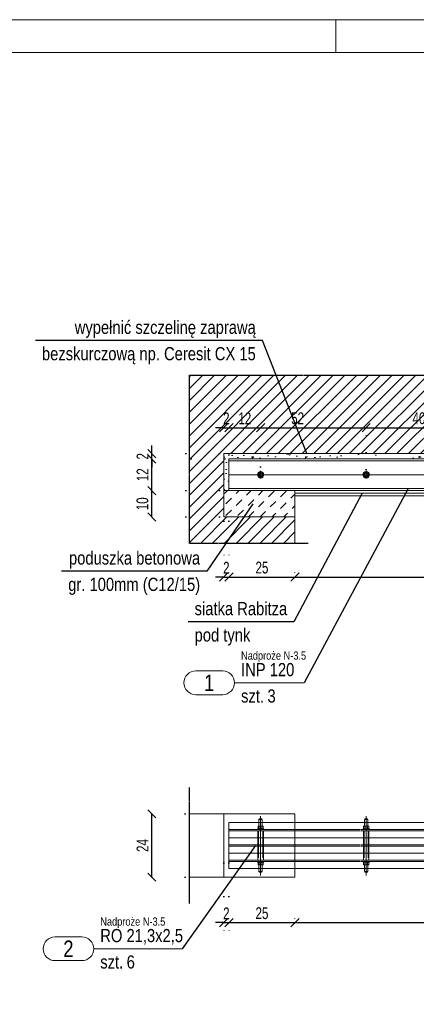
# Model space of a CAD drawing. Header units: millimetres. Extents: x 11149 to 111407, y -107619 to -23630.
# Tile 46 of 245: x 18670 to 18820, y -36733 to -36360. Entities that reach past the tile are written whole.
import ezdxf
from ezdxf.enums import TextEntityAlignment as Align

# ---------------------------------------------------------------- set-up
doc = ezdxf.new("R2010")
doc.units = ezdxf.units.MM
doc.header["$LTSCALE"] = 2
for name, pattern in [('CENTER2', [28.575, 19.05, -3.175, 3.175, -3.175]), ('DOT', [6.35, 0, -6.35]), ('HIDDEN', [9.525, 6.35, -3.175])]:
    doc.linetypes.add(name, pattern=pattern)
doc.layers.get('0').update_dxf_attribs({"plot": 0})
doc.layers.get('Defpoints').update_dxf_attribs({"color": 1})
doc.layers.add('420-K Ściany', color=7, linetype='Continuous')
doc.layers.add('e-cad_ukryte', color=30, linetype='HIDDEN')
for name, color, linetype, lineweight in [('e-cad_252', 252, 'HIDDEN', 9), ('e-cad_cienkie', 1, 'Continuous', 9), ('e-cad_obok', 3, 'Continuous', 9), ('e-cad_opisy', 7, 'Continuous', 9), ('e-cad_osie', 22, 'CENTER2', 9), ('e-cad_stal_kontur', 222, 'Continuous', 20), ('e-cad_stal_ukryte', 222, 'HIDDEN', 9), ('e-cad_wymiary', 4, 'Continuous', 9)]:
    doc.layers.add(name, color=color, linetype=linetype, lineweight=lineweight)
doc.layers.add('e-cad_rzutnie', color=61, linetype='Continuous', lineweight=9, plot=False)
doc.styles.add('e-cad_1', font='arial.ttf', dxfattribs={"width": 0.7})
doc.dimstyles.new('e-cad_1_25_[cm]', dxfattribs={"dimscale": 2.5, "dimtxt": 1.8, "dimasz": 1.25, "dimexe": 1.25, "dimexo": 0.625, "dimgap": 0.5, "dimtad": 1, "dimdec": 0, "dimrnd": 1, "dimzin": 1, "dimtxsty": 'e-cad_1', "dimblk": 'OBLIQUE', "dimcen": 2.5, "dimclrd": 256, "dimclre": 252, "dimclrt": 7, "dimadec": 0, "dimazin": 0, "dimtfac": 1, "dimtix": 1, "dimtmove": 2, "dimatfit": 3, "dimldrblk": 'NONE', "dimfxl": 60, "dimfxlon": 1, "dimarcsym": 0})

# ---------------------------------------------------------------- blocks, each defined once
blk = doc.blocks.new('A3_poziom')
at = {"ltscale": 0.8}
blk.add_line((135, 292), (135, 297), dxfattribs=at)
for points in [[(0, 0), (420, 0), (420, 297), (0, 297)], [(30, 5), (415, 5), (415, 292), (30, 292)]]:
    blk.add_lwpolyline(points, close=True)
blk = doc.blocks.new('_OBLIQUE')
at = {"color": 0, "linetype": 'ByBlock', "lineweight": -2}
blk.add_line((-0.5, -0.5), (0.5, 0.5), dxfattribs=at)
blk = doc.blocks.new('*D1540')
at = {"layer": 'Defpoints', "color": 0, "ltscale": 0.5}
for p in [(18746.9, -36678.02), (18748.9, -36678.02), (18748.9, -36702.27)]:
    blk.add_point(p, dxfattribs=at)
at = {"layer": 'e-cad_wymiary', "color": 252, "linetype": 'DOT', "lineweight": -2}
for p, q in [((18746.9, -36679.59), (18746.9, -36705.4)), ((18748.9, -36679.59), (18748.9, -36705.4))]:
    blk.add_line(p, q, dxfattribs=at)
at = {"layer": 'e-cad_wymiary', "lineweight": -2}
for p, q in [((18746.9, -36702.27), (18743.77, -36702.27)), ((18746.9, -36702.27), (18748.9, -36702.27)), ((18748.9, -36702.27), (18752.02, -36702.27))]:
    blk.add_line(p, q, dxfattribs=at)
at = {"layer": 'e-cad_wymiary', "lineweight": -2, "ltscale": 0.5, "xscale": 3.125, "yscale": 3.125, "zscale": 3.125}
blk.add_blockref('_OBLIQUE', (18746.9, -36702.27), dxfattribs=at)
at = {"layer": 'e-cad_wymiary', "lineweight": -2, "ltscale": 0.5, "xscale": 3.125, "yscale": 3.125, "zscale": 3.125, "rotation": 180}
blk.add_blockref('_OBLIQUE', (18748.9, -36702.27), dxfattribs=at)
at = {"layer": 'e-cad_wymiary', "color": 7, "ltscale": 0.5, "insert": (18747.9, -36698.76), "char_height": 4.5, "attachment_point": 5, "style": 'e-cad_1'}
blk.add_mtext('2', dxfattribs=at)
blk = doc.blocks.new('_None')
blk = doc.blocks.new('*D1541')
at = {"layer": 'Defpoints', "color": 0, "ltscale": 0.5}
for p in [(18719.65, -36538.53), (18746.9, -36538.53), (18746.9, -36548.53)]:
    blk.add_point(p, dxfattribs=at)
at = {"layer": 'e-cad_wymiary', "color": 252, "linetype": 'DOT', "lineweight": -2}
for p, q in [((18745.33, -36538.53), (18716.53, -36538.53)), ((18745.33, -36548.53), (18716.53, -36548.53))]:
    blk.add_line(p, q, dxfattribs=at)
at = {"layer": 'e-cad_wymiary', "lineweight": -2}
blk.add_line((18719.65, -36548.53), (18719.65, -36538.53), dxfattribs=at)
at = {"layer": 'e-cad_wymiary', "lineweight": -2, "ltscale": 0.5, "xscale": 3.125, "yscale": 3.125, "zscale": 3.125}
for p, rotation in [((18719.65, -36538.53), 90), ((18719.65, -36548.53), 270)]:
    blk.add_blockref('_OBLIQUE', p, dxfattribs=dict(at, rotation=rotation))
at = {"layer": 'e-cad_wymiary', "color": 7, "ltscale": 0.5, "insert": (18716.11, -36543.53), "char_height": 4.5, "attachment_point": 5, "rotation": 90, "style": 'e-cad_1'}
blk.add_mtext('10', dxfattribs=at)
blk = doc.blocks.new('*D1542')
at = {"layer": 'Defpoints', "color": 0, "ltscale": 0.5}
for p in [(18719.65, -36526.53), (18748.9, -36526.53), (18746.9, -36538.53)]:
    blk.add_point(p, dxfattribs=at)
at = {"layer": 'e-cad_wymiary', "color": 252, "linetype": 'DOT', "lineweight": -2}
for p, q in [((18747.33, -36526.53), (18716.53, -36526.53)), ((18745.33, -36538.53), (18716.53, -36538.53))]:
    blk.add_line(p, q, dxfattribs=at)
at = {"layer": 'e-cad_wymiary', "lineweight": -2}
blk.add_line((18719.65, -36538.53), (18719.65, -36526.53), dxfattribs=at)
at = {"layer": 'e-cad_wymiary', "lineweight": -2, "ltscale": 0.5, "xscale": 3.125, "yscale": 3.125, "zscale": 3.125}
for p, rotation in [((18719.65, -36526.53), 90), ((18719.65, -36538.53), 270)]:
    blk.add_blockref('_OBLIQUE', p, dxfattribs=dict(at, rotation=rotation))
at = {"layer": 'e-cad_wymiary', "color": 7, "ltscale": 0.5, "insert": (18716.14, -36532.53), "char_height": 4.5, "attachment_point": 5, "rotation": 90, "style": 'e-cad_1'}
blk.add_mtext('12', dxfattribs=at)
blk = doc.blocks.new('*D1543')
at = {"layer": 'Defpoints', "color": 0, "ltscale": 0.5}
for p in [(18719.65, -36524.53), (18746.9, -36524.53), (18748.9, -36526.53)]:
    blk.add_point(p, dxfattribs=at)
at = {"layer": 'e-cad_wymiary', "lineweight": -2}
for p, q in [((18719.65, -36524.53), (18719.65, -36521.41)), ((18719.65, -36526.53), (18719.65, -36524.53)), ((18719.65, -36526.53), (18719.65, -36529.66))]:
    blk.add_line(p, q, dxfattribs=at)
at = {"layer": 'e-cad_wymiary', "color": 252, "linetype": 'DOT', "lineweight": -2}
for p, q in [((18745.33, -36524.53), (18716.53, -36524.53)), ((18747.33, -36526.53), (18716.53, -36526.53))]:
    blk.add_line(p, q, dxfattribs=at)
at = {"layer": 'e-cad_wymiary', "lineweight": -2, "ltscale": 0.5, "xscale": 3.125, "yscale": 3.125, "zscale": 3.125}
for p, rotation in [((18719.65, -36524.53), 270), ((18719.65, -36526.53), 90)]:
    blk.add_blockref('_OBLIQUE', p, dxfattribs=dict(at, rotation=rotation))
at = {"layer": 'e-cad_wymiary', "color": 7, "ltscale": 0.5, "insert": (18716.14, -36525.53), "char_height": 4.5, "attachment_point": 5, "rotation": 90, "style": 'e-cad_1'}
blk.add_mtext('2', dxfattribs=at)
blk = doc.blocks.new('*D1544')
at = {"layer": 'Defpoints', "color": 0, "ltscale": 0.5}
for p in [(18719.65, -36661.04), (18733.9, -36661.04), (18733.9, -36685.04)]:
    blk.add_point(p, dxfattribs=at)
at = {"layer": 'e-cad_wymiary', "color": 252, "linetype": 'DOT', "lineweight": -2}
for p, q in [((18732.33, -36661.04), (18716.53, -36661.04)), ((18732.33, -36685.04), (18716.53, -36685.04))]:
    blk.add_line(p, q, dxfattribs=at)
at = {"layer": 'e-cad_wymiary', "lineweight": -2}
blk.add_line((18719.65, -36685.04), (18719.65, -36661.04), dxfattribs=at)
at = {"layer": 'e-cad_wymiary', "lineweight": -2, "ltscale": 0.5, "xscale": 3.125, "yscale": 3.125, "zscale": 3.125}
for p, rotation in [((18719.65, -36661.04), 90), ((18719.65, -36685.04), 270)]:
    blk.add_blockref('_OBLIQUE', p, dxfattribs=dict(at, rotation=rotation))
at = {"layer": 'e-cad_wymiary', "color": 7, "ltscale": 0.5, "insert": (18716.14, -36673.04), "char_height": 4.5, "attachment_point": 5, "rotation": 90, "style": 'e-cad_1'}
blk.add_mtext('24', dxfattribs=at)
blk = doc.blocks.new('*D1545')
at = {"layer": 'Defpoints', "color": 0, "ltscale": 0.5}
for p in [(18748.9, -36702.27), (18773.9, -36702.27), (18773.9, -36702.27)]:
    blk.add_point(p, dxfattribs=at)
at = {"layer": 'e-cad_wymiary', "color": 252, "linetype": 'DOT', "lineweight": -2}
for p, q in [((18748.9, -36700.71), (18748.9, -36699.15)), ((18773.9, -36700.71), (18773.9, -36699.15))]:
    blk.add_line(p, q, dxfattribs=at)
at = {"layer": 'e-cad_wymiary', "lineweight": -2}
blk.add_line((18748.9, -36702.27), (18773.9, -36702.27), dxfattribs=at)
at = {"layer": 'e-cad_wymiary', "lineweight": -2, "ltscale": 0.5, "xscale": 3.125, "yscale": 3.125, "zscale": 3.125, "rotation": 180}
blk.add_blockref('_OBLIQUE', (18748.9, -36702.27), dxfattribs=at)
at = {"layer": 'e-cad_wymiary', "lineweight": -2, "ltscale": 0.5, "xscale": 3.125, "yscale": 3.125, "zscale": 3.125}
blk.add_blockref('_OBLIQUE', (18773.9, -36702.27), dxfattribs=at)
at = {"layer": 'e-cad_wymiary', "color": 7, "ltscale": 0.5, "insert": (18761.4, -36698.72), "char_height": 4.5, "attachment_point": 5, "style": 'e-cad_1'}
blk.add_mtext('25', dxfattribs=at)
blk = doc.blocks.new('*D1548')
at = {"layer": 'Defpoints', "color": 0, "ltscale": 0.5}
for p in [(18773.9, -36702.27), (18947.9, -36702.27), (18947.9, -36702.27)]:
    blk.add_point(p, dxfattribs=at)
at = {"layer": 'e-cad_wymiary', "color": 252, "linetype": 'DOT', "lineweight": -2}
for p, q in [((18773.9, -36700.71), (18773.9, -36699.15)), ((18947.9, -36700.71), (18947.9, -36699.15))]:
    blk.add_line(p, q, dxfattribs=at)
at = {"layer": 'e-cad_wymiary', "lineweight": -2}
blk.add_line((18773.9, -36702.27), (18947.9, -36702.27), dxfattribs=at)
at = {"layer": 'e-cad_wymiary', "lineweight": -2, "ltscale": 0.5, "xscale": 3.125, "yscale": 3.125, "zscale": 3.125, "rotation": 180}
blk.add_blockref('_OBLIQUE', (18773.9, -36702.27), dxfattribs=at)
at = {"layer": 'e-cad_wymiary', "lineweight": -2, "ltscale": 0.5, "xscale": 3.125, "yscale": 3.125, "zscale": 3.125}
blk.add_blockref('_OBLIQUE', (18947.9, -36702.27), dxfattribs=at)
at = {"layer": 'e-cad_wymiary', "color": 7, "ltscale": 0.5, "insert": (18860.9, -36698.76), "char_height": 4.5, "attachment_point": 5, "style": 'e-cad_1'}
blk.add_mtext('174', dxfattribs=at)
blk = doc.blocks.new('*D1549')
at = {"layer": 'Defpoints', "color": 0, "ltscale": 0.5}
for p in [(18746.9, -36548.53), (18748.9, -36548.53), (18748.9, -36571.28)]:
    blk.add_point(p, dxfattribs=at)
at = {"layer": 'e-cad_wymiary', "color": 252, "linetype": 'DOT', "lineweight": -2}
for p, q in [((18746.9, -36550.09), (18746.9, -36574.4)), ((18748.9, -36550.09), (18748.9, -36574.4))]:
    blk.add_line(p, q, dxfattribs=at)
at = {"layer": 'e-cad_wymiary', "lineweight": -2}
for p, q in [((18746.9, -36571.28), (18743.77, -36571.28)), ((18746.9, -36571.28), (18748.9, -36571.28)), ((18748.9, -36571.28), (18752.02, -36571.28))]:
    blk.add_line(p, q, dxfattribs=at)
at = {"layer": 'e-cad_wymiary', "lineweight": -2, "ltscale": 0.5, "xscale": 3.125, "yscale": 3.125, "zscale": 3.125}
blk.add_blockref('_OBLIQUE', (18746.9, -36571.28), dxfattribs=at)
at = {"layer": 'e-cad_wymiary', "lineweight": -2, "ltscale": 0.5, "xscale": 3.125, "yscale": 3.125, "zscale": 3.125, "rotation": 180}
blk.add_blockref('_OBLIQUE', (18748.9, -36571.28), dxfattribs=at)
at = {"layer": 'e-cad_wymiary', "color": 7, "ltscale": 0.5, "insert": (18747.9, -36567.77), "char_height": 4.5, "attachment_point": 5, "style": 'e-cad_1'}
blk.add_mtext('2', dxfattribs=at)
blk = doc.blocks.new('*D1550')
at = {"layer": 'Defpoints', "color": 0, "ltscale": 0.5}
for p in [(18748.9, -36571.28), (18773.9, -36571.28), (18773.9, -36571.28)]:
    blk.add_point(p, dxfattribs=at)
at = {"layer": 'e-cad_wymiary', "color": 252, "linetype": 'DOT', "lineweight": -2}
for p, q in [((18748.9, -36569.72), (18748.9, -36568.15)), ((18773.9, -36569.72), (18773.9, -36568.15))]:
    blk.add_line(p, q, dxfattribs=at)
at = {"layer": 'e-cad_wymiary', "lineweight": -2}
blk.add_line((18748.9, -36571.28), (18773.9, -36571.28), dxfattribs=at)
at = {"layer": 'e-cad_wymiary', "lineweight": -2, "ltscale": 0.5, "xscale": 3.125, "yscale": 3.125, "zscale": 3.125, "rotation": 180}
blk.add_blockref('_OBLIQUE', (18748.9, -36571.28), dxfattribs=at)
at = {"layer": 'e-cad_wymiary', "lineweight": -2, "ltscale": 0.5, "xscale": 3.125, "yscale": 3.125, "zscale": 3.125}
blk.add_blockref('_OBLIQUE', (18773.9, -36571.28), dxfattribs=at)
at = {"layer": 'e-cad_wymiary', "color": 7, "ltscale": 0.5, "insert": (18761.4, -36567.73), "char_height": 4.5, "attachment_point": 5, "style": 'e-cad_1'}
blk.add_mtext('25', dxfattribs=at)
blk = doc.blocks.new('*D1553')
at = {"layer": 'Defpoints', "color": 0, "ltscale": 0.5}
for p in [(18773.9, -36571.28), (18947.9, -36571.28), (18947.9, -36571.28)]:
    blk.add_point(p, dxfattribs=at)
at = {"layer": 'e-cad_wymiary', "color": 252, "linetype": 'DOT', "lineweight": -2}
for p, q in [((18773.9, -36569.72), (18773.9, -36568.15)), ((18947.9, -36569.72), (18947.9, -36568.15))]:
    blk.add_line(p, q, dxfattribs=at)
at = {"layer": 'e-cad_wymiary', "lineweight": -2}
blk.add_line((18773.9, -36571.28), (18947.9, -36571.28), dxfattribs=at)
at = {"layer": 'e-cad_wymiary', "lineweight": -2, "ltscale": 0.5, "xscale": 3.125, "yscale": 3.125, "zscale": 3.125, "rotation": 180}
blk.add_blockref('_OBLIQUE', (18773.9, -36571.28), dxfattribs=at)
at = {"layer": 'e-cad_wymiary', "lineweight": -2, "ltscale": 0.5, "xscale": 3.125, "yscale": 3.125, "zscale": 3.125}
blk.add_blockref('_OBLIQUE', (18947.9, -36571.28), dxfattribs=at)
at = {"layer": 'e-cad_wymiary', "color": 7, "ltscale": 0.5, "insert": (18860.9, -36567.77), "char_height": 4.5, "attachment_point": 5, "style": 'e-cad_1'}
blk.add_mtext('174', dxfattribs=at)
blk = doc.blocks.new('e-cad_StalOpis_2')
at = {"layer": 'e-cad_cienkie', "ltscale": 0.4}
blk.add_lwpolyline([(-14.87, 1.8), (-10.78, 1.8, -0.991311), (-10.78, -1.8), (-14.87, -1.8, -0.991311)], format="xyb", close=True, dxfattribs=at)
at = {"layer": 'e-cad_cienkie'}
blk.add_lwpolyline([(0, 0), (-9, 0)], dxfattribs=at)
at = {"layer": 'e-cad_opisy', "ltscale": 0.04, "style": 'e-cad_1', "width": 0.8}
for tag, p in [('PROFIL', (-8, 1)), ('s_2', (-8, -3)), ('ILOSC', (-4, -3))]:
    blk.add_attdef(tag, p, '', height=2, dxfattribs=at)
at = {"layer": 'e-cad_opisy', "ltscale": 0.04, "style": 'e-cad_1', "width": 0.95, "flags": 1}
blk.add_attdef('s_1', text='', height=2, dxfattribs=at).set_placement((30.3, 1), align=Align.CENTER)
at = {"layer": 'e-cad_opisy', "color": 9, "ltscale": 0.04, "style": 'e-cad_1', "width": 0.8}
blk.add_attdef('NR', text='', height=2.5, dxfattribs=at).set_placement((-12.83, 0), align=Align.MIDDLE_CENTER)
at = {"layer": 'e-cad_opisy', "ltscale": 0.04, "style": 'e-cad_1', "width": 0.8, "flags": 1}
for tag, p in [('MASA', (0, -15)), ('OBWOD', (0, -20)), ('GATUNEK_STALI', (0, -25))]:
    blk.add_attdef(tag, p, '', height=3, dxfattribs=at)
at = {"layer": 'e-cad_rzutnie', "ltscale": 0.04, "style": 'e-cad_1', "width": 0.8}
blk.add_attdef('POZYCJA', (-8, 3.5), '', height=1.25, dxfattribs=at)
at = {"layer": 'e-cad_rzutnie', "ltscale": 0.04, "style": 'e-cad_1', "width": 0.8, "flags": 1}
blk.add_attdef('DLUGOSC', text='', height=1.25, dxfattribs=at).set_placement((-12.83, -2.05), align=Align.TOP_CENTER)
blk = doc.blocks.new('*D1554')
at = {"layer": 'Defpoints', "color": 0, "ltscale": 0.5}
for p in [(18748.9, -36514.69), (18746.9, -36524.53), (18748.9, -36526.53)]:
    blk.add_point(p, dxfattribs=at)
at = {"layer": 'e-cad_wymiary', "color": 252, "linetype": 'DOT', "lineweight": -2}
for p, q in [((18746.9, -36522.97), (18746.9, -36511.56)), ((18748.9, -36524.97), (18748.9, -36511.56))]:
    blk.add_line(p, q, dxfattribs=at)
at = {"layer": 'e-cad_wymiary', "lineweight": -2}
for p, q in [((18746.9, -36514.69), (18743.77, -36514.69)), ((18746.9, -36514.69), (18748.9, -36514.69)), ((18748.9, -36514.69), (18752.02, -36514.69))]:
    blk.add_line(p, q, dxfattribs=at)
at = {"layer": 'e-cad_wymiary', "lineweight": -2, "ltscale": 0.5, "xscale": 3.125, "yscale": 3.125, "zscale": 3.125}
blk.add_blockref('_OBLIQUE', (18746.9, -36514.69), dxfattribs=at)
at = {"layer": 'e-cad_wymiary', "lineweight": -2, "ltscale": 0.5, "xscale": 3.125, "yscale": 3.125, "zscale": 3.125, "rotation": 180}
blk.add_blockref('_OBLIQUE', (18748.9, -36514.69), dxfattribs=at)
at = {"layer": 'e-cad_wymiary', "color": 7, "ltscale": 0.5, "insert": (18747.9, -36511.18), "char_height": 4.5, "attachment_point": 5, "style": 'e-cad_1'}
blk.add_mtext('2', dxfattribs=at)
blk = doc.blocks.new('*D1555')
at = {"layer": 'Defpoints', "color": 0, "ltscale": 0.5}
for p in [(18748.9, -36514.69), (18760.9, -36514.69), (18760.9, -36531.06)]:
    blk.add_point(p, dxfattribs=at)
at = {"layer": 'e-cad_wymiary', "color": 252, "linetype": 'DOT', "lineweight": -2}
for p, q in [((18748.9, -36513.12), (18748.9, -36511.56)), ((18760.9, -36529.5), (18760.9, -36511.56))]:
    blk.add_line(p, q, dxfattribs=at)
at = {"layer": 'e-cad_wymiary', "lineweight": -2}
blk.add_line((18748.9, -36514.69), (18760.9, -36514.69), dxfattribs=at)
at = {"layer": 'e-cad_wymiary', "lineweight": -2, "ltscale": 0.5, "xscale": 3.125, "yscale": 3.125, "zscale": 3.125, "rotation": 180}
blk.add_blockref('_OBLIQUE', (18748.9, -36514.69), dxfattribs=at)
at = {"layer": 'e-cad_wymiary', "lineweight": -2, "ltscale": 0.5, "xscale": 3.125, "yscale": 3.125, "zscale": 3.125}
blk.add_blockref('_OBLIQUE', (18760.9, -36514.69), dxfattribs=at)
at = {"layer": 'e-cad_wymiary', "color": 7, "ltscale": 0.5, "insert": (18754.9, -36511.18), "char_height": 4.5, "attachment_point": 5, "style": 'e-cad_1'}
blk.add_mtext('12', dxfattribs=at)
blk = doc.blocks.new('*D1556')
at = {"layer": 'Defpoints', "color": 0, "ltscale": 0.5}
for p in [(18748.9, -36514.69), (18800.9, -36514.69), (18800.9, -36532.14)]:
    blk.add_point(p, dxfattribs=at)
at = {"layer": 'e-cad_wymiary', "color": 252, "linetype": 'DOT', "lineweight": -2, "ltscale": 0.5}
for p, q in [((18748.9, -36513.12), (18748.9, -36511.56)), ((18800.9, -36530.58), (18800.9, -36511.56))]:
    blk.add_line(p, q, dxfattribs=at)
at = {"layer": 'e-cad_wymiary', "lineweight": -2, "ltscale": 0.5}
blk.add_line((18748.9, -36514.69), (18800.9, -36514.69), dxfattribs=at)
at = {"layer": 'e-cad_wymiary', "lineweight": -2, "ltscale": 0.5, "xscale": 3.125, "yscale": 3.125, "zscale": 3.125, "rotation": 180}
blk.add_blockref('_OBLIQUE', (18748.9, -36514.69), dxfattribs=at)
at = {"layer": 'e-cad_wymiary', "lineweight": -2, "ltscale": 0.5, "xscale": 3.125, "yscale": 3.125, "zscale": 3.125}
blk.add_blockref('_OBLIQUE', (18800.9, -36514.69), dxfattribs=at)
at = {"layer": 'e-cad_wymiary', "color": 7, "ltscale": 0.5, "insert": (18774.9, -36511.14), "char_height": 4.5, "attachment_point": 5, "style": 'e-cad_1'}
blk.add_mtext('52', dxfattribs=at)
blk = doc.blocks.new('*D1557')
at = {"layer": 'Defpoints', "color": 0, "ltscale": 0.5}
for p in [(18840.9, -36514.69), (18800.9, -36532.14), (18840.9, -36532.22)]:
    blk.add_point(p, dxfattribs=at)
at = {"layer": 'e-cad_wymiary', "color": 252, "linetype": 'DOT', "lineweight": -2, "ltscale": 0.5}
for p, q in [((18800.9, -36530.58), (18800.9, -36511.56)), ((18840.9, -36530.65), (18840.9, -36511.56))]:
    blk.add_line(p, q, dxfattribs=at)
at = {"layer": 'e-cad_wymiary', "lineweight": -2, "ltscale": 0.5}
blk.add_line((18800.9, -36514.69), (18840.9, -36514.69), dxfattribs=at)
at = {"layer": 'e-cad_wymiary', "lineweight": -2, "ltscale": 0.5, "xscale": 3.125, "yscale": 3.125, "zscale": 3.125, "rotation": 180}
blk.add_blockref('_OBLIQUE', (18800.9, -36514.69), dxfattribs=at)
at = {"layer": 'e-cad_wymiary', "lineweight": -2, "ltscale": 0.5, "xscale": 3.125, "yscale": 3.125, "zscale": 3.125}
blk.add_blockref('_OBLIQUE', (18840.9, -36514.69), dxfattribs=at)
at = {"layer": 'e-cad_wymiary', "color": 7, "ltscale": 0.5, "insert": (18820.9, -36511.14), "char_height": 4.5, "attachment_point": 5, "style": 'e-cad_1'}
blk.add_mtext('40', dxfattribs=at)

msp = doc.modelspace()

# ---------------------------------------------------------------- hatches: boundary and pattern name
at = {"layer": 'e-cad_252', "ltscale": 10}
h = msp.add_hatch(dxfattribs=at)
h.set_pattern_fill('ANSI31', color=256)
h.set_pattern_definition([(45, (16741.4025, -40045.942), (-2.245064, 2.245064), [])])
h.paths.add_polyline_path([(18733.9, -36558.53), (18733.9, -36494.82), (18987.9, -36494.82), (18987.9, -36558.53), (18947.9, -36558.53), (18947.9, -36548.53), (18974.9, -36548.53), (18974.9, -36538.53), (18974.9, -36524.53), (18746.9, -36524.53), (18746.9, -36538.53), (18746.9, -36548.53), (18773.9, -36548.53), (18773.9, -36558.53)])
at = {"layer": 'e-cad_252', "ltscale": 0.8}
h = msp.add_hatch(dxfattribs=at)
h.set_pattern_fill('CONC', color=256, scale=0.625, angle=30)
h.set_pattern_definition([(30, (9505.589, -41321.604), (-7.9375, 13.748153), [0, -15.875]), (30, (9508.505, -41326.336), (-7.9375, 13.748153), [0, -15.875]), (30, (9504.63, -41318.674), (-7.9375, 13.748153), [0, -15.875]), (8.1986, (9499.9424, -41327.0634), (49.1819629, 10.0643501), [1.709785, -83.77971]), (246.8699, (9501.6347, -41326.8195), (25.3694577, 51.3088076), [0.79375, -78.58125]), (160.6013, (9501.3229, -41327.5495), (116.36576442, -42.80140287), [1.463596, -144.896665]), (236.5651, (9497.7385, -41331.8186), (-5.8106313, -21.6856646), [0.35498, -35.142599]), (356.3099, (9497.543, -41332.115), (35.433811, 2.1268249), [0.57239, -56.66575]), (138.4349, (9498.114, -41332.1517), (-29.6231348, 19.5588252), [0.502015, -49.699148]), (255, (9507.331, -41328.113), (7.937502, -13.748158), [0.673513, -21.777119]), (30, (9507.157, -41328.764), (5.810653, 21.685653), [0.9525, -14.9225]), (165, (9507.982, -41328.288), (-13.748158, -7.937502), [0.673513, -21.777119]), (281.5651, (9500.6013, -41320.267), (-2.126872, 35.4337999), [0.502015, -49.699148]), (30, (9500.702, -41320.759), (5.810653, 21.685653), [0.79375, -15.08125]), (173.1301, (9501.3893, -41320.362), (-57.1194597, 3.6838089), [0.79375, -78.58125]), (243.6901, (9493.2354, -41324.3365), (19.5587899, 29.6231681), [0.57239, -56.66575]), (11.5651, (9492.9817, -41324.8496), (-35.4337999, -2.126872), [1.00403, -49.197133]), (156.8699, (9493.9653, -41324.6483), (51.3088076, -25.3694577), [0.79375, -78.58125]), (30, (9497.54, -41322.585), (-7.9375, 13.748153), [0, -15.875]), (30, (9495.892, -41328.302), (-7.9375, 13.748153), [0, -15.875]), (30, (9502.678, -41331.167), (-7.9375, 13.748153), [0, -15.875]), (30, (9503.93, -41324.761), (-7.9375, 13.748153), [0, -15.875]), (30, (9498.593, -41324.726), (-7.9375, 13.748153), [0, -15.875]), (30, (9495.33, -41326.06), (-7.9375, 13.748153), [0, -15.875]), (30, (9497.044, -41326.17), (-7.9375, 13.748153), [0, -15.875]), (30, (9498.399, -41329.788), (-7.9375, 13.748153), [0, -15.875]), (30, (9494.782, -41331.143), (-7.9375, 13.748153), [0, -15.875]), (30, (9493.094, -41327.901), (-7.9375, 13.748153), [0, -15.875]), (30, (9490.935, -41325.115), (-7.9375, 13.748153), [0, -15.875]), (30, (9494.88, -41322.104), (-7.9375, 13.748153), [0, -15.875]), (30, (9497.587, -41319.808), (-7.9375, 13.748153), [0, -15.875]), (30, (9502.716, -41317.58), (-7.9375, 13.748153), [0, -15.875]), (30, (9501.877, -41323.747), (-7.9375, 13.748153), [0, -15.875]), (30, (9499.073, -41322.066), (-7.9375, 13.748153), [0, -15.875]), (30, (9503.983, -41328.03), (-7.9375, 13.748153), [0, -15.875]), (30, (9500.256, -41331.099), (-7.9375, 13.748153), [0, -15.875]), (30, (9506.126, -41331.742), (-7.9375, 13.748153), [0, -15.875]), (30, (9501.113, -41333.536), (-7.9375, 13.748153), [0, -15.875]), (30, (9496.952, -41336.489), (-7.9375, 13.748153), [0, -15.875]), (30, (9498.999, -41336.224), (-7.9375, 13.748153), [0, -15.875]), (30, (9498.025, -41334.22), (-7.9375, 13.748153), [0, -15.875]), (30, (9508.506, -41331.101), (-7.9375, 13.748153), [0, -15.875]), (30, (9506.902, -41324.512), (-7.9375, 13.748153), [0, -15.875]), (30, (9503.833, -41320.784), (-7.9375, 13.748153), [0, -15.875]), (30, (9503.224, -41334.334), (-7.9375, 13.748153), [0, -15.875])])
h.paths.add_polyline_path([(18746.9, -36538.53), (18746.9, -36524.53), (18974.9, -36524.53), (18974.9, -36538.53), (18972.9, -36538.53), (18972.9, -36526.53), (18748.9, -36526.53), (18748.9, -36538.53)])
at = {"layer": 'e-cad_obok', "ltscale": 0.8}
h = msp.add_hatch(dxfattribs=at)
h.set_pattern_fill('CONCRE', color=256, style=0)
h.set_pattern_definition([(45, (6541.4404, -39944.718), (-4.490128, 4.490128), [3, -2.5]), (45, (6545.9305, -39944.718), (-4.490128, 4.490128), [3, -2.5])])
h.paths.add_polyline_path([(18746.9, -36538.53), (18746.9, -36548.53), (18773.9, -36548.53), (18773.9, -36538.53)])

# ---------------------------------------------------------------- linework, layer by layer
at = {"layer": '420-K Ściany', "color": 7, "linetype": 'Continuous', "lineweight": 13}
msp.add_line((18773.9, -36558.53), (18773.9, -36538.53), dxfattribs=at)
at = {"layer": 'e-cad_cienkie'}
for p, q in [((18773.48, -36611.38), (18777.39, -36611.38)), ((18720.12, -36712.18), (18731.12, -36712.18))]:
    msp.add_line(p, q, dxfattribs=at)
at = {"layer": 'e-cad_cienkie', "color": 0, "ltscale": 0.8}
for points in [[(18760.9, -36533.52), (18761.76, -36533.03), (18761.76, -36532.03), (18760.9, -36531.54), (18760.04, -36532.03), (18760.04, -36533.03), (18760.9, -36533.52)], [(18800.9, -36533.52), (18801.76, -36533.03), (18801.76, -36532.03), (18800.9, -36531.54), (18800.04, -36532.03), (18800.04, -36533.03), (18800.9, -36533.52)]]:
    msp.add_lwpolyline(points, dxfattribs=at)
for centre, radius in [((18760.9, -36532.53), 1.2), ((18760.9, -36532.53), 0.635), ((18800.9, -36532.53), 1.2), ((18800.9, -36532.53), 0.635)]:
    msp.add_circle(centre, radius, dxfattribs=at)
for centre in [(18760.9, -36532.53), (18800.9, -36532.53)]:
    msp.add_arc(centre, 0.707, 100, 10, dxfattribs=at)
at = {"layer": 'e-cad_obok', "ltscale": 0.8}
msp.add_lwpolyline([(18746.9, -36538.53), (18746.9, -36548.53), (18773.9, -36548.53), (18773.9, -36538.53), (18746.9, -36538.53)], dxfattribs=at)
at = {"layer": 'e-cad_opisy'}
for p, q in [((18733.9, -36661.04), (18773.9, -36661.04)), ((18746.9, -36661.04), (18746.9, -36685.04)), ((18773.9, -36685.04), (18773.9, -36661.04)), ((18733.9, -36685.04), (18773.9, -36685.04))]:
    msp.add_line(p, q, dxfattribs=at)
at = {"layer": 'e-cad_opisy', "color": 0, "linetype": 'HIDDEN', "ltscale": 4}
for p, q in [((18760.26, -36663.14), (18761.53, -36663.14)), ((18760.41, -36662.99), (18761.38, -36662.99)), ((18800.26, -36663.14), (18801.53, -36663.14)), ((18800.41, -36662.99), (18801.38, -36662.99)), ((18760.26, -36682.95), (18761.53, -36682.95)), ((18760.41, -36683.1), (18761.38, -36683.1)), ((18800.26, -36682.95), (18801.53, -36682.95)), ((18800.41, -36683.1), (18801.38, -36683.1))]:
    msp.add_line(p, q, dxfattribs=at)
at = {"layer": 'e-cad_opisy'}
for points in [[(18974.9, -36538.53), (18974.9, -36524.53), (18746.9, -36524.53), (18746.9, -36538.53)], [(18762.1, -36666.99), (18759.7, -36666.99), (18759.7, -36666.74), (18762.1, -36666.74), (18762.1, -36666.99)], [(18759.9, -36665.8), (18759.9, -36666.63)], [(18761.64, -36665.7), (18760.15, -36665.7)], [(18761.64, -36666.74), (18760.15, -36666.74)], [(18760.4, -36665.7), (18760.4, -36666.74)], [(18761.39, -36665.7), (18761.39, -36666.74)], [(18761.89, -36665.8), (18761.89, -36666.63)], [(18802.1, -36666.99), (18799.7, -36666.99), (18799.7, -36666.74), (18802.1, -36666.74), (18802.1, -36666.99)], [(18799.9, -36665.8), (18799.9, -36666.63)], [(18801.64, -36665.7), (18800.15, -36665.7)], [(18801.64, -36666.74), (18800.15, -36666.74)], [(18800.4, -36665.7), (18800.4, -36666.74)], [(18801.39, -36665.7), (18801.39, -36666.74)], [(18801.89, -36665.8), (18801.89, -36666.63)], [(18762.1, -36679.1), (18759.7, -36679.1), (18759.7, -36679.35), (18762.1, -36679.35), (18762.1, -36679.1)], [(18759.9, -36680.28), (18759.9, -36679.45)], [(18761.64, -36679.35), (18760.15, -36679.35)], [(18760.4, -36680.39), (18760.4, -36679.35)], [(18761.39, -36680.39), (18761.39, -36679.35)], [(18761.89, -36680.28), (18761.89, -36679.45)], [(18802.1, -36679.1), (18799.7, -36679.1), (18799.7, -36679.35), (18802.1, -36679.35), (18802.1, -36679.1)], [(18799.9, -36680.28), (18799.9, -36679.45)], [(18801.64, -36679.35), (18800.15, -36679.35)], [(18800.4, -36680.39), (18800.4, -36679.35)], [(18801.39, -36680.39), (18801.39, -36679.35)], [(18801.89, -36680.28), (18801.89, -36679.45)], [(18761.64, -36680.39), (18760.15, -36680.39)], [(18801.64, -36680.39), (18800.15, -36680.39)]]:
    msp.add_lwpolyline(points, dxfattribs=at)
at = {"layer": 'e-cad_opisy', "ltscale": 0.8}
msp.add_lwpolyline([(18773.9, -36540.53), (18947.9, -36540.53)], dxfattribs=at)
at = {"layer": 'e-cad_opisy', "color": 0, "linetype": 'HIDDEN', "ltscale": 4}
for points in [[(18760.41, -36662.99), (18760.26, -36663.14), (18760.26, -36665.7)], [(18761.38, -36662.99), (18761.53, -36663.14), (18761.53, -36665.7)], [(18800.41, -36662.99), (18800.26, -36663.14), (18800.26, -36665.7)], [(18801.38, -36662.99), (18801.53, -36663.14), (18801.53, -36665.7)], [(18760.41, -36683.1), (18760.26, -36682.95), (18760.26, -36680.39)], [(18761.38, -36683.1), (18761.53, -36682.95), (18761.53, -36680.39)], [(18800.41, -36683.1), (18800.26, -36682.95), (18800.26, -36680.39)], [(18801.38, -36683.1), (18801.53, -36682.95), (18801.53, -36680.39)]]:
    msp.add_lwpolyline(points, dxfattribs=at)
at = {"layer": 'e-cad_opisy'}
for points in [[(18760.4, -36665.8, 0.419144), (18759.9, -36665.8)], [(18760.4, -36666.63, -0.419144), (18759.9, -36666.63)], [(18761.39, -36665.8, 0.209572), (18760.4, -36665.8)], [(18761.39, -36666.63, -0.209572), (18760.4, -36666.63)], [(18761.89, -36665.8, 0.419144), (18761.39, -36665.8)], [(18761.89, -36666.63, -0.419144), (18761.39, -36666.63)], [(18800.4, -36665.8, 0.419144), (18799.9, -36665.8)], [(18800.4, -36666.63, -0.419144), (18799.9, -36666.63)], [(18801.39, -36665.8, 0.209572), (18800.4, -36665.8)], [(18801.39, -36666.63, -0.209572), (18800.4, -36666.63)], [(18801.89, -36665.8, 0.419144), (18801.39, -36665.8)], [(18801.89, -36666.63, -0.419144), (18801.39, -36666.63)], [(18760.4, -36679.45, 0.419144), (18759.9, -36679.45)], [(18761.39, -36679.45, 0.209572), (18760.4, -36679.45)], [(18761.89, -36679.45, 0.419144), (18761.39, -36679.45)], [(18800.4, -36679.45, 0.419144), (18799.9, -36679.45)], [(18801.39, -36679.45, 0.209572), (18800.4, -36679.45)], [(18801.89, -36679.45, 0.419144), (18801.39, -36679.45)], [(18760.4, -36680.28, -0.419144), (18759.9, -36680.28)], [(18761.39, -36680.28, -0.209572), (18760.4, -36680.28)], [(18761.89, -36680.28, -0.419144), (18761.39, -36680.28)], [(18800.4, -36680.28, -0.419144), (18799.9, -36680.28)], [(18801.39, -36680.28, -0.209572), (18800.4, -36680.28)], [(18801.89, -36680.28, -0.419144), (18801.39, -36680.28)]]:
    msp.add_lwpolyline(points, format="xyb", dxfattribs=at)
at = {"layer": 'e-cad_osie', "ltscale": 0.02}
msp.add_lwpolyline([(18748.9, -36532.53), (18972.9, -36532.53)], dxfattribs=at)
at = {"layer": 'e-cad_osie', "color": 0, "ltscale": 0.8}
for points in [[(18759.56, -36532.53), (18762.24, -36532.53)], [(18760.9, -36534), (18760.9, -36531.06)], [(18799.56, -36532.53), (18802.24, -36532.53)], [(18800.9, -36534), (18800.9, -36531.06)]]:
    msp.add_lwpolyline(points, dxfattribs=at)
at = {"layer": 'e-cad_osie'}
for points in [[(18760.9, -36661.89), (18760.9, -36684.38)], [(18800.9, -36661.89), (18800.9, -36684.38)]]:
    msp.add_lwpolyline(points, dxfattribs=at)
at = {"layer": 'e-cad_stal_kontur'}
for points in [[(18748.9, -36526.53), (18972.9, -36526.53)], [(18748.9, -36526.53), (18748.9, -36538.53)], [(18748.9, -36527.3), (18972.9, -36527.3)], [(18748.9, -36537.76), (18972.9, -36537.76)], [(18748.9, -36538.53), (18972.9, -36538.53)], [(18748.9, -36664.34), (18972.9, -36664.34)], [(18748.9, -36664.34), (18748.9, -36670.14)], [(18748.9, -36670.14), (18972.9, -36670.14)], [(18748.9, -36670.14), (18748.9, -36675.94)], [(18748.9, -36670.14), (18972.9, -36670.14)], [(18748.9, -36675.94), (18972.9, -36675.94)], [(18748.9, -36675.94), (18748.9, -36681.74)], [(18748.9, -36675.94), (18972.9, -36675.94)], [(18748.9, -36681.74), (18972.9, -36681.74)]]:
    msp.add_lwpolyline(points, dxfattribs=at)
at = {"layer": 'e-cad_stal_kontur', "linetype": 'HIDDEN', "ltscale": 0.01}
msp.add_lwpolyline([(18773.9, -36539.53), (18947.9, -36539.53)], dxfattribs=at)
at = {"layer": 'e-cad_stal_kontur', "color": 0, "ltscale": 0.8}
for points in [[(18759.83, -36667.5), (18759.83, -36678.59), (18761.96, -36678.59), (18761.96, -36667.5)], [(18799.83, -36667.5), (18799.83, -36678.59), (18801.96, -36678.59), (18801.96, -36667.5)]]:
    msp.add_lwpolyline(points, close=True, dxfattribs=at)
at = {"layer": 'e-cad_stal_kontur', "ltscale": 0.8}
for centre in [(18760.9, -36532.53), (18800.9, -36532.53)]:
    msp.add_circle(centre, 0.7, dxfattribs=at)
at = {"layer": 'e-cad_stal_ukryte', "ltscale": 0.02}
for points in [[(18748.9, -36666.99), (18972.9, -36666.99)], [(18748.9, -36667.5), (18972.9, -36667.5)], [(18748.9, -36672.79), (18972.9, -36672.79)], [(18748.9, -36673.3), (18972.9, -36673.3)], [(18748.9, -36678.59), (18972.9, -36678.59)], [(18748.9, -36679.1), (18972.9, -36679.1)]]:
    msp.add_lwpolyline(points, dxfattribs=at)
at = {"layer": 'e-cad_stal_ukryte', "color": 0, "ltscale": 0.8}
for points in [[(18760.08, -36667.5), (18760.08, -36678.59)], [(18761.71, -36667.5), (18761.71, -36678.59)], [(18800.08, -36667.5), (18800.08, -36678.59)], [(18801.71, -36667.5), (18801.71, -36678.59)]]:
    msp.add_lwpolyline(points, dxfattribs=at)
at = {"layer": 'e-cad_ukryte', "ltscale": 0.02}
msp.add_line((18733.9, -36695.04), (18733.9, -36651.04), dxfattribs=at)
msp.add_lwpolyline([(18778.9, -36558.53), (18733.9, -36558.53), (18733.9, -36494.82), (18987.9, -36494.82), (18987.9, -36558.53), (18942.9, -36558.53)], dxfattribs=at)

# ---------------------------------------------------------------- block references
at = {"layer": 'e-cad_opisy', "ltscale": 0.02, "xscale": 2.5, "yscale": 2.5, "zscale": 2.5}
msp.add_blockref('A3_poziom', (18451.87, -37102.55), dxfattribs=at)
at = {"layer": 'e-cad_opisy', "ltscale": 0.5, "xscale": 2.5, "yscale": 2.5, "zscale": 2.5}
for p, values in [((18773.48, -36611.38), {'NR': '1', 'PROFIL': 'INP 120', 'ILOSC': '3', 'POZYCJA': 'Nadproże N-3.5', 's_2': 'szt.'}), ((18720.12, -36712.18), {'NR': '2', 'PROFIL': 'RO 21,3x2,5', 'ILOSC': '6', 'POZYCJA': 'Nadproże N-3.5', 's_2': 'szt.'})]:
    msp.add_blockref('e-cad_StalOpis_2', p, dxfattribs=at).add_auto_attribs(values)

# ---------------------------------------------------------------- texts
at = {"layer": 'e-cad_opisy', "style": 'e-cad_1', "width": 0.8}
for s, p in [('wypełnić szczelinę zaprawą', (18690.44, -36479.14)), ('bezskurczową np. Ceresit CX 15', (18678.01, -36489.14)), ('poduszka betonowa', (18688.26, -36566.57)), ('gr. 100mm (C12/15)', (18687.97, -36576.57)), ('siatka Rabitza', (18735.87, -36585.75)), ('pod tynk', (18735.87, -36595.75))]:
    msp.add_text(s, height=5, dxfattribs=at).set_placement(p)

# ---------------------------------------------------------------- dimensions: what is measured, and where the dimension line sits
at = {"layer": 'e-cad_wymiary', "ltscale": 0.5}
for base, p1, p2, picture, middle in [((18800.9, -36514.69), (18748.9, -36514.69), (18800.9, -36532.14), '*D1556', (18774.9, -36511.14)), ((18840.9, -36514.69), (18800.9, -36532.14), (18840.9, -36532.22), '*D1557', (18820.9, -36511.14))]:
    dim = msp.add_linear_dim(base=base, p1=p1, p2=p2, dimstyle='e-cad_1_25_[cm]', dxfattribs=at)
    dim.commit()
    dim.dimension.update_dxf_attribs({"geometry": picture, "text_midpoint": middle})
at = {"layer": 'e-cad_wymiary'}
for base, p1, p2, picture, middle in [((18748.9, -36514.69), (18746.9, -36524.53), (18748.9, -36526.53), '*D1554', (18747.9, -36511.18)), ((18760.9, -36514.69), (18748.9, -36514.69), (18760.9, -36531.06), '*D1555', (18754.9, -36511.18)), ((18748.9, -36571.28), (18746.9, -36548.53), (18748.9, -36548.53), '*D1549', (18747.9, -36567.77)), ((18773.9, -36571.28), (18748.9, -36571.28), (18773.9, -36571.28), '*D1550', (18761.4, -36567.73)), ((18947.9, -36571.28), (18773.9, -36571.28), (18947.9, -36571.28), '*D1553', (18860.9, -36567.77)), ((18748.9, -36702.27), (18746.9, -36678.02), (18748.9, -36678.02), '*D1540', (18747.9, -36698.76)), ((18773.9, -36702.27), (18748.9, -36702.27), (18773.9, -36702.27), '*D1545', (18761.4, -36698.72)), ((18947.9, -36702.27), (18773.9, -36702.27), (18947.9, -36702.27), '*D1548', (18860.9, -36698.76))]:
    dim = msp.add_linear_dim(base=base, p1=p1, p2=p2, dimstyle='e-cad_1_25_[cm]', dxfattribs=at)
    dim.commit()
    dim.dimension.update_dxf_attribs({"geometry": picture, "text_midpoint": middle})
for base, p1, p2, picture, middle in [((18719.65, -36524.53), (18748.9, -36526.53), (18746.9, -36524.53), '*D1543', (18716.14, -36525.53)), ((18719.65, -36526.53), (18746.9, -36538.53), (18748.9, -36526.53), '*D1542', (18716.14, -36532.53)), ((18719.65, -36538.53), (18746.9, -36548.53), (18746.9, -36538.53), '*D1541', (18716.11, -36543.53)), ((18719.65, -36661.04), (18733.9, -36685.04), (18733.9, -36661.04), '*D1544', (18716.14, -36673.04))]:
    dim = msp.add_linear_dim(base=base, p1=p1, p2=p2, angle=90, dimstyle='e-cad_1_25_[cm]', dxfattribs=at)
    dim.commit()
    dim.dimension.update_dxf_attribs({"geometry": picture, "text_midpoint": middle})

# ---------------------------------------------------------------- leaders
at = {"layer": 'e-cad_cienkie', "has_arrowhead": 0}
for points in [[(18778.36, -36524.53), (18761.57, -36481.64), (18675.51, -36481.64)], [(18816.73, -36538.04), (18777.39, -36611.38)], [(18799.44, -36539.53), (18773.47, -36588.25), (18733.37, -36588.25)], [(18757.9, -36543.53), (18740.47, -36569.07), (18685.47, -36569.07)], [(18758.9, -36673.04), (18731.12, -36712.18)]]:
    msp.add_leader(points, dimstyle='e-cad_1_25_[cm]', override={"dimldrblk": 'None'}, dxfattribs=at)

doc.saveas('drawing.dxf')
